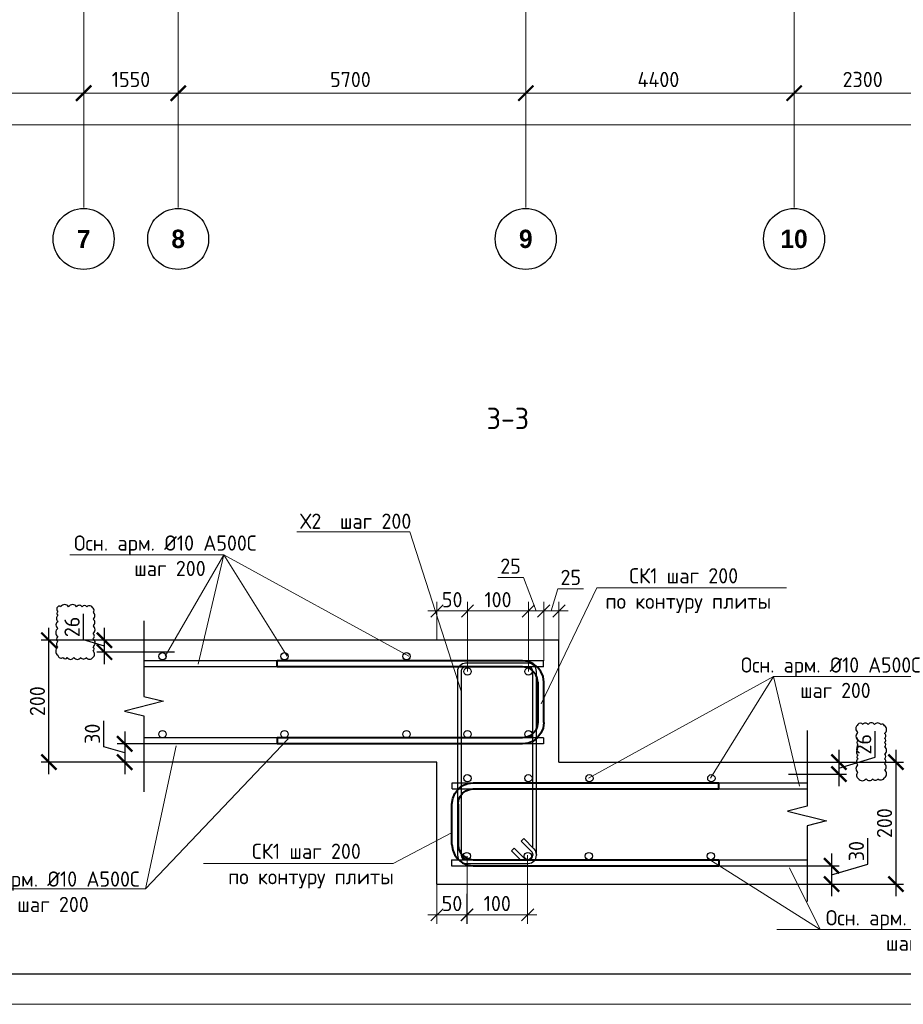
# Model space of a CAD drawing. Header units: millimetres. Extents: x -386473 to 311666, y -59273 to 291770.
# Tile 99 of 132: x 125507 to 139998, y -4297 to 11851. Entities that reach past the tile are written whole.
import ezdxf
from ezdxf import colors
from ezdxf.entities.mleader import LeaderData, LeaderLine
from ezdxf.math import Vec2, Vec3

# ---------------------------------------------------------------- set-up
doc = ezdxf.new("R2010")
doc.units = ezdxf.units.MM
for name, pattern in [('______5', [1100, 800, -100, 100, -100]), ('ACAD_ISO02W100', [15, 12, -3]), ('осевая', [50.8, 31.75, -6.35, 6.35, -6.35])]:
    doc.linetypes.add(name, pattern=pattern)
for name, color, linetype, lineweight in [('A-DETL', 90, 'Continuous', 9), ('Арм_хомуты', 133, 'Continuous', 18), ('Арматура', 152, 'Continuous', 40), ('Оси', 40, '______5', 18), ('Перекрытие ж_бетон', 1, 'Continuous', 30), ('подоснова', 151, 'Continuous', 5), ('поз.', 2, 'Continuous', 25), ('РАЗМЕРЫ', 1, 'Continuous', 9), ('ТОНКИЕ', 7, 'Continuous', 9), ('Узлы', 7, 'Continuous', 0)]:
    doc.layers.add(name, color=color, linetype=linetype, lineweight=lineweight)
doc.layers.add('пунктир', color=4, linetype='ACAD_ISO02W100')
doc.layers.add('ТОЛСТЫЕ_ОСНОВНЫЕ', color=6, linetype='Continuous')
doc.styles.add('Century Gothic', font='GOTHIC.TTF')
doc.styles.add('GOST 2.304', font='CS_Gost2304.shx')
doc.styles.add('GOST-2.304_Type-B', font='GOST_Common.ttf')
doc.styles.add('ГОСТ 2.304', font='GOST_Common.ttf')
doc.dimstyles.new('10', dxfattribs={"dimscale": 0, "dimtxt": 250, "dimasz": 200, "dimexe": 150, "dimexo": 0, "dimgap": 60, "dimtad": 1, "dimdec": 0, "dimlfac": 0.1, "dimrnd": 1, "dimzin": 0, "dimdsep": 46, "dimtxsty": 'ГОСТ 2.304', "dimblk": 'OBLIQUE', "dimcen": 0.09, "dimdle": 150, "dimadec": 0, "dimazin": 0, "dimtfac": 1, "dimtdec": 0, "dimtmove": 1, "dimatfit": 2, "dimfxl": 1, "dimtzin": 0, "dimlwd": 0, "dimlwe": 0, "dimarcsym": 0})
doc.dimstyles.new('СПДС', dxfattribs={"dimscale": 100, "dimtxt": 2.5, "dimasz": 2.5, "dimexe": 1.25, "dimexo": 0, "dimtad": 1, "dimdec": 0, "dimtxsty": 'GOST-2.304_Type-B', "dimblk": 'ARCHTICK', "dimcen": 2.5, "dimdle": 2, "dimadec": 0, "dimazin": 2, "dimtfac": 0.75, "dimtdec": 0, "dimtmove": 1, "dimatfit": 3, "dimfxl": 1, "dimtolj": 1, "dimarcsym": 1})

# ---------------------------------------------------------------- blocks, each defined once
blk = doc.blocks.new('_ArchTick')
at = {"color": 0, "linetype": 'ByBlock', "const_width": 0.15}
blk.add_lwpolyline([(-0.5, -0.5), (0.5, 0.5)], dxfattribs=at)
blk = doc.blocks.new('*D428')
at = {"color": 0, "lineweight": -2, "transparency": 16777216}
for p, q in [((983646, -19381), (983646, -19256)), ((1030446, -19495), (1030446, -19256)), ((983446, -19381), (1030646, -19381))]:
    blk.add_line(p, q, dxfattribs=at)
at = {"layer": 'DEFPOINTS', "color": 0, "transparency": 16777216}
for p in [(983646, -19381), (1030446, -19381), (1030446, -19495)]:
    blk.add_point(p, dxfattribs=at)
at = {"color": 0, "lineweight": -2, "transparency": 16777216, "xscale": 250, "yscale": 250, "zscale": 250, "rotation": 180}
blk.add_blockref('_ArchTick', (983646, -19381), dxfattribs=at)
at = {"color": 0, "lineweight": -2, "transparency": 16777216, "xscale": 250, "yscale": 250, "zscale": 250}
blk.add_blockref('_ArchTick', (1030446, -19381), dxfattribs=at)
at = {"color": 0, "transparency": 16777216, "insert": (1001863, -19270), "char_height": 250, "width": 104166.67, "attachment_point": 5, "style": 'GOST-2.304_Type-B'}
blk.add_mtext('\\A1;46800', dxfattribs=at)
blk = doc.blocks.new('NSY101')
at = {"color": 0, "linetype": 'ByBlock', "lineweight": -2}
blk.add_circle((0, 0), 50, dxfattribs=at)
blk = doc.blocks.new('СЛОЖНЫЙ_ОБЪЕКТ_34')
at = {"layer": 'Оси', "color": 16, "linetype": 'Continuous', "lineweight": 25, "transparency": 33554687, "xscale": 9.999999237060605, "yscale": 9.999999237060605, "zscale": 9.999999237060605}
blk.add_blockref('NSY101', (24563, -43009), dxfattribs=at)
at = {"layer": 'Оси', "color": 16, "linetype": 'Continuous', "lineweight": 25, "transparency": 33554687, "insert": (24563, -43009), "char_height": 300, "width": 385, "attachment_point": 5, "style": 'Century Gothic'}
blk.add_mtext('\\A1;{\\fCentury Gothic|i0|b1;\\H300.000000;\\W1.000000;\\C16;7}\\P', dxfattribs=at)
blk = doc.blocks.new('СЛОЖНЫЙ_ОБЪЕКТ_35')
at = {"layer": 'Оси', "color": 16, "linetype": 'Continuous', "lineweight": 25, "transparency": 33554687, "xscale": 9.999999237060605, "yscale": 9.999999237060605, "zscale": 9.999999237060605}
blk.add_blockref('NSY101', (26113, -43009), dxfattribs=at)
at = {"layer": 'Оси', "color": 16, "linetype": 'Continuous', "lineweight": 25, "transparency": 33554687, "insert": (26113, -43009), "char_height": 300, "width": 385, "attachment_point": 5, "style": 'Century Gothic'}
blk.add_mtext('\\A1;{\\fCentury Gothic|i0|b1;\\H300.000000;\\W1.000000;\\C16;8}\\P', dxfattribs=at)
blk = doc.blocks.new('СЛОЖНЫЙ_ОБЪЕКТ_36')
at = {"layer": 'Оси', "color": 16, "linetype": 'Continuous', "lineweight": 25, "transparency": 33554687, "xscale": 9.999999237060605, "yscale": 9.999999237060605, "zscale": 9.999999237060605}
blk.add_blockref('NSY101', (31813, -43009), dxfattribs=at)
at = {"layer": 'Оси', "color": 16, "linetype": 'Continuous', "lineweight": 25, "transparency": 33554687, "insert": (31813, -43009), "char_height": 300, "width": 385, "attachment_point": 5, "style": 'Century Gothic'}
blk.add_mtext('\\A1;{\\fCentury Gothic|i0|b1;\\H300.000000;\\W1.000000;\\C16;9}\\P', dxfattribs=at)
blk = doc.blocks.new('СЛОЖНЫЙ_ОБЪЕКТ_37')
at = {"layer": 'Оси', "color": 16, "linetype": 'Continuous', "lineweight": 25, "transparency": 33554687, "xscale": 9.999999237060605, "yscale": 9.999999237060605, "zscale": 9.999999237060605}
blk.add_blockref('NSY101', (36213, -43009), dxfattribs=at)
at = {"layer": 'Оси', "color": 16, "linetype": 'Continuous', "lineweight": 25, "transparency": 33554687, "insert": (36213, -43009), "char_height": 300, "width": 620, "attachment_point": 5, "style": 'Century Gothic'}
blk.add_mtext('\\A1;{\\fCentury Gothic|i0|b1;\\H300.000000;\\W1.000000;\\C16;10}\\P', dxfattribs=at)
blk = doc.blocks.new('*D418')
at = {"color": 0, "lineweight": -2, "transparency": 16777216}
for p, q in [((1000246, -18864), (1003696, -18864)), ((1000446, -18864), (1000446, -18739)), ((1003496, -18864), (1003496, -18739))]:
    blk.add_line(p, q, dxfattribs=at)
at = {"layer": 'DEFPOINTS', "color": 0, "transparency": 16777216}
for p in [(1000446, -18864), (1003496, -18864), (1003496, -18864)]:
    blk.add_point(p, dxfattribs=at)
at = {"color": 0, "lineweight": -2, "transparency": 16777216, "xscale": 250, "yscale": 250, "zscale": 250, "rotation": 180}
blk.add_blockref('_ArchTick', (1000446, -18864), dxfattribs=at)
at = {"color": 0, "lineweight": -2, "transparency": 16777216, "xscale": 250, "yscale": 250, "zscale": 250}
blk.add_blockref('_ArchTick', (1003496, -18864), dxfattribs=at)
at = {"color": 0, "transparency": 16777216, "insert": (1001945, -18639), "char_height": 250, "width": 83333.33, "attachment_point": 5, "style": 'GOST-2.304_Type-B'}
blk.add_mtext('\\A1;3050', dxfattribs=at)
blk = doc.blocks.new('*D419')
at = {"color": 0, "lineweight": -2, "transparency": 16777216}
for p, q in [((1003296, -18864), (1005246, -18864)), ((1003496, -18864), (1003496, -18739)), ((1005046, -18864), (1005046, -18739))]:
    blk.add_line(p, q, dxfattribs=at)
at = {"layer": 'DEFPOINTS', "color": 0, "transparency": 16777216}
for p in [(1003496, -18864), (1005046, -18864), (1005046, -18864)]:
    blk.add_point(p, dxfattribs=at)
at = {"color": 0, "lineweight": -2, "transparency": 16777216, "xscale": 250, "yscale": 250, "zscale": 250, "rotation": 180}
blk.add_blockref('_ArchTick', (1003496, -18864), dxfattribs=at)
at = {"color": 0, "lineweight": -2, "transparency": 16777216, "xscale": 250, "yscale": 250, "zscale": 250}
blk.add_blockref('_ArchTick', (1005046, -18864), dxfattribs=at)
at = {"color": 0, "transparency": 16777216, "insert": (1004271, -18639), "char_height": 250, "width": 83333.33, "attachment_point": 5, "style": 'GOST-2.304_Type-B'}
blk.add_mtext('\\A1;1550', dxfattribs=at)
blk = doc.blocks.new('*D420')
at = {"color": 0, "lineweight": -2, "transparency": 16777216}
for p, q in [((1004846, -18864), (1010946, -18864)), ((1005046, -18864), (1005046, -18739)), ((1010746, -18864), (1010746, -18739))]:
    blk.add_line(p, q, dxfattribs=at)
at = {"layer": 'DEFPOINTS', "color": 0, "transparency": 16777216}
for p in [(1005046, -18864), (1010746, -18864), (1010746, -18864)]:
    blk.add_point(p, dxfattribs=at)
at = {"color": 0, "lineweight": -2, "transparency": 16777216, "xscale": 250, "yscale": 250, "zscale": 250, "rotation": 180}
blk.add_blockref('_ArchTick', (1005046, -18864), dxfattribs=at)
at = {"color": 0, "lineweight": -2, "transparency": 16777216, "xscale": 250, "yscale": 250, "zscale": 250}
blk.add_blockref('_ArchTick', (1010746, -18864), dxfattribs=at)
at = {"color": 0, "transparency": 16777216, "insert": (1007870, -18639), "char_height": 250, "width": 83333.33, "attachment_point": 5, "style": 'GOST-2.304_Type-B'}
blk.add_mtext('\\A1;5700', dxfattribs=at)
blk = doc.blocks.new('*D421')
at = {"color": 0, "lineweight": -2, "transparency": 16777216}
for p, q in [((1010546, -18864), (1015346, -18864)), ((1010746, -18864), (1010746, -18739)), ((1015146, -18864), (1015146, -18739))]:
    blk.add_line(p, q, dxfattribs=at)
at = {"layer": 'DEFPOINTS', "color": 0, "transparency": 16777216}
for p in [(1010746, -18864), (1015146, -18864), (1015146, -18864)]:
    blk.add_point(p, dxfattribs=at)
at = {"color": 0, "lineweight": -2, "transparency": 16777216, "xscale": 250, "yscale": 250, "zscale": 250, "rotation": 180}
blk.add_blockref('_ArchTick', (1010746, -18864), dxfattribs=at)
at = {"color": 0, "lineweight": -2, "transparency": 16777216, "xscale": 250, "yscale": 250, "zscale": 250}
blk.add_blockref('_ArchTick', (1015146, -18864), dxfattribs=at)
at = {"color": 0, "transparency": 16777216, "insert": (1012920, -18639), "char_height": 250, "width": 83333.33, "attachment_point": 5, "style": 'GOST-2.304_Type-B'}
blk.add_mtext('\\A1;4400', dxfattribs=at)
blk = doc.blocks.new('*D422')
at = {"color": 0, "lineweight": -2, "transparency": 16777216}
for p, q in [((1014946, -18864), (1017646, -18864)), ((1015146, -18864), (1015146, -18739)), ((1017446, -18864), (1017446, -18739))]:
    blk.add_line(p, q, dxfattribs=at)
at = {"layer": 'DEFPOINTS', "color": 0, "transparency": 16777216}
for p in [(1015146, -18864), (1017446, -18864), (1017446, -18864)]:
    blk.add_point(p, dxfattribs=at)
at = {"color": 0, "lineweight": -2, "transparency": 16777216, "xscale": 250, "yscale": 250, "zscale": 250, "rotation": 180}
blk.add_blockref('_ArchTick', (1015146, -18864), dxfattribs=at)
at = {"color": 0, "lineweight": -2, "transparency": 16777216, "xscale": 250, "yscale": 250, "zscale": 250}
blk.add_blockref('_ArchTick', (1017446, -18864), dxfattribs=at)
at = {"color": 0, "transparency": 16777216, "insert": (1016270, -18639), "char_height": 250, "width": 83333.33, "attachment_point": 5, "style": 'GOST-2.304_Type-B'}
blk.add_mtext('\\A1;2300', dxfattribs=at)
blk = doc.blocks.new('*U44')
at = {"layer": 'ТОЛСТЫЕ_ОСНОВНЫЕ', "color": 6}
blk.add_lwpolyline([(20, 5), (886, 5), (886, 415), (20, 415)], close=True, dxfattribs=at)
at = {"layer": 'ТОНКИЕ'}
blk.add_lwpolyline([(0, 0), (891, 0), (891, 420), (0, 420)], close=True, dxfattribs=at)
blk = doc.blocks.new('_Oblique')
at = {"layer": 'пунктир', "color": 0, "lineweight": -2}
blk.add_line((-0.5, -0.5), (0.5, 0.5), dxfattribs=at)
blk = doc.blocks.new('*D541')
at = {"layer": 'A-DETL', "color": 0, "lineweight": 0, "transparency": 16777216}
for p, q in [((134225, 2154), (134334, 2519)), ((134334, 2519), (134754, 2519)), ((134100, 1335), (134100, 2304)), ((134350, 1675), (134350, 2304)), ((134500, 2154), (133950, 2154))]:
    blk.add_line(p, q, dxfattribs=at)
at = {"layer": 'DEFPOINTS', "color": 0, "transparency": 16777216}
for p in [(134100, 2154), (134350, 1675), (134100, 1335)]:
    blk.add_point(p, dxfattribs=at)
at = {"layer": 'A-DETL', "color": 0, "lineweight": 0, "transparency": 16777216, "xscale": 200, "yscale": 200, "zscale": 200, "rotation": 180}
blk.add_blockref('_Oblique', (134100, 2154), dxfattribs=at)
at = {"layer": 'A-DETL', "color": 0, "lineweight": 0, "transparency": 16777216, "xscale": 200, "yscale": 200, "zscale": 200}
blk.add_blockref('_Oblique', (134350, 2154), dxfattribs=at)
at = {"layer": 'A-DETL', "color": 0, "transparency": 16777216, "insert": (134544, 2704), "char_height": 250, "attachment_point": 5, "style": 'ГОСТ 2.304'}
blk.add_mtext('25', dxfattribs=at)
blk = doc.blocks.new('*U508')
at = {"color": 0, "linetype": 'ByBlock', "lineweight": -2}
for p, q in [((-68.1, 25), (-68.1, 427.5)), ((-58.1, 427.5), (-68.1, 427.5)), ((-58.1, 25), (-58.1, 427.5)), ((58.1, 25), (58.1, 427.5)), ((58.1, 427.5), (68.1, 427.5)), ((68.1, 25), (68.1, 427.5)), ((-66.9, 15.9), (-68.1, 25)), ((-57.2, 18.5), (-58.1, 25)), ((-54.7, 12.5), (-57.2, 18.5)), ((54.7, 12.5), (57.2, 18.5)), ((57.2, 18.5), (58.1, 25)), ((66.9, 15.9), (68.1, 25)), ((-63.4, 7.5), (-66.9, 15.9)), ((-57.8, 0.3), (-63.4, 7.5)), ((-50.6, -5.3), (-57.8, 0.3)), ((-50.8, 7.3), (-54.7, 12.5)), ((-45.6, 3.3), (-50.8, 7.3)), ((-39.6, 0.9), (-45.6, 3.3)), ((-33.1, 0), (-39.6, 0.9)), ((-33.1, 0), (33.1, 0)), ((33.1, 0), (39.6, 0.9)), ((39.6, 0.9), (45.6, 3.3)), ((45.6, 3.3), (50.8, 7.3)), ((50.6, -5.3), (57.8, 0.3)), ((50.8, 7.3), (54.7, 12.5)), ((57.8, 0.3), (63.4, 7.5)), ((63.4, 7.5), (66.9, 15.9)), ((-42.2, -8.8), (-50.6, -5.3)), ((-33.1, -10), (-42.2, -8.8)), ((33.1, -10), (-33.1, -10)), ((33.1, -10), (42.2, -8.8)), ((42.2, -8.8), (50.6, -5.3))]:
    blk.add_line(p, q, dxfattribs=at)
at = {"style": 'GOST 2.304', "oblique": 15, "flags": 9}
for tag, p in [('ПОЗИЦИЯ', (778.2, -54.4)), ('ДИАМЕТР', (778.5, -58.7)), ('КЛАСС', (778.8, -63.1)), ('ДЛИНА', (779.2, -67.9)), ('МАССА', (779.5, -73.3))]:
    blk.add_attdef(tag, p, '', height=2.5, dxfattribs=at)
blk = doc.blocks.new('_None')
blk = doc.blocks.new('*U509')
at = {"color": 0, "linetype": 'ByBlock', "lineweight": -2}
for p, q in [((-6, 311.9), (-6, 7.5)), ((-6, 310.9), (-6, 311.9)), ((0, 310.9), (0, 311.9)), ((111.2, 325.4), (7.5, 325.4)), ((111.2, 319.4), (7.5, 319.4)), ((30.8, 300.2), (13.8, 317.2)), ((20.1, 319.4), (35, 304.5)), ((118.7, 7.5), (118.7, 311.9)), ((124.7, 7.5), (124.7, 311.9)), ((14.9, 284.4), (-2, 301.3)), ((0, 299.3), (0, 7.5)), ((2.2, 305.6), (19.2, 288.6)), ((35, 304.5), (30.8, 300.2)), ((19.2, 288.6), (14.9, 284.4)), ((7.5, 0), (111.2, 0)), ((7.5, -6), (111.2, -6))]:
    blk.add_line(p, q, dxfattribs=at)
for centre, radius, start, end in [((7.5, 311.9), 13.5, 90, 180), ((7.5, 310.9), 13.5, 180, 225), ((7.5, 311.9), 7.5, 90, 180), ((7.5, 310.9), 7.5, 180, 225), ((8.5, 311.9), 7.5, 45, 90), ((111.2, 311.9), 13.5, 0, 90), ((111.2, 311.9), 7.5, 0, 90), ((7.5, 7.5), 13.5, 180, 270), ((7.5, 7.5), 7.5, 180, 270), ((111.2, 7.5), 7.5, 270, 0), ((111.2, 7.5), 13.5, 270, 0)]:
    blk.add_arc(centre, radius, start, end, dxfattribs=at)
at = {"style": 'GOST 2.304', "oblique": 15, "flags": 9}
for tag, p in [('ДИАМЕТР', (-52.8, -63)), ('ПОЗИЦИЯ', (-52.3, -58)), ('КЛАСС', (-53, -68.7)), ('ДЛИНА', (-52.5, -73.8)), ('МАССА', (-52.3, -78.3))]:
    blk.add_attdef(tag, p, '', height=2.5, dxfattribs=at)
blk = doc.blocks.new('*U512')
at = {"color": 0, "linetype": 'ByBlock', "lineweight": -2}
for p, q in [((-68.1, 25), (-68.1, 427.5)), ((-58.1, 427.5), (-68.1, 427.5)), ((-58.1, 25), (-58.1, 427.5)), ((58.1, 25), (58.1, 427.5)), ((58.1, 427.5), (68.1, 427.5)), ((68.1, 25), (68.1, 427.5)), ((-66.9, 15.9), (-68.1, 25)), ((-57.3, 18.5), (-58.1, 25)), ((-54.8, 12.5), (-57.3, 18.5)), ((54.8, 12.5), (57.3, 18.5)), ((57.3, 18.5), (58.1, 25)), ((66.9, 15.9), (68.1, 25)), ((-63.4, 7.5), (-66.9, 15.9)), ((-57.9, 0.3), (-63.4, 7.5)), ((-50.6, -5.3), (-57.9, 0.3)), ((-50.8, 7.3), (-54.8, 12.5)), ((-45.6, 3.3), (-50.8, 7.3)), ((-39.6, 0.9), (-45.6, 3.3)), ((-33.1, 0), (-39.6, 0.9)), ((-33.1, 0), (33.1, 0)), ((33.1, 0), (39.6, 0.9)), ((39.6, 0.9), (45.6, 3.3)), ((45.6, 3.3), (50.8, 7.3)), ((50.6, -5.3), (57.9, 0.3)), ((50.8, 7.3), (54.8, 12.5)), ((57.9, 0.3), (63.4, 7.5)), ((63.4, 7.5), (66.9, 15.9)), ((-42.2, -8.8), (-50.6, -5.3)), ((-33.1, -10), (-42.2, -8.8)), ((33.1, -10), (-33.1, -10)), ((33.1, -10), (42.2, -8.8)), ((42.2, -8.8), (50.6, -5.3))]:
    blk.add_line(p, q, dxfattribs=at)
at = {"style": 'GOST 2.304', "oblique": 15, "flags": 9}
for tag, p in [('ПОЗИЦИЯ', (798.2, -54.4)), ('ДИАМЕТР', (798.5, -58.7)), ('КЛАСС', (798.8, -63.1)), ('ДЛИНА', (799.2, -67.9)), ('МАССА', (799.5, -73.3))]:
    blk.add_attdef(tag, p, '', height=2.5, dxfattribs=at)
blk = doc.blocks.new('*D553')
at = {"layer": 'DEFPOINTS', "color": 0, "transparency": 16777216}
for p in [(138163, -325), (138163, -2325), (139876, -2325)]:
    blk.add_point(p, dxfattribs=at)
at = {"layer": 'РАЗМЕРЫ', "color": 0, "lineweight": -2, "transparency": 16777216}
for p, q in [((139876, -125), (139876, -2525)), ((138163, -325), (140001, -325)), ((138163, -2325), (140001, -2325))]:
    blk.add_line(p, q, dxfattribs=at)
at = {"layer": 'РАЗМЕРЫ', "color": 0, "lineweight": -2, "transparency": 16777216, "xscale": 250, "yscale": 250, "zscale": 250}
for p, rotation in [((139876, -325), 90), ((139876, -2325), 270)]:
    blk.add_blockref('_ArchTick', p, dxfattribs=dict(at, rotation=rotation))
at = {"layer": 'РАЗМЕРЫ', "color": 0, "lineweight": 0, "transparency": 16777216, "insert": (139689, -1325), "char_height": 250, "attachment_point": 5, "rotation": 90, "style": 'GOST-2.304_Type-B'}
blk.add_mtext('\\A1;200', dxfattribs=at)
blk = doc.blocks.new('*D554')
at = {"layer": 'DEFPOINTS', "color": 0, "transparency": 16777216}
for p in [(138251, -325), (138113, -520), (138942, -520)]:
    blk.add_point(p, dxfattribs=at)
at = {"layer": 'РАЗМЕРЫ', "color": 0, "lineweight": -2, "transparency": 16777216}
for p, q in [((139536, -244), (139536, 181)), ((138942, -125), (138942, -720)), ((138942, -422), (139536, -244)), ((138251, -325), (139067, -325)), ((138113, -520), (139067, -520))]:
    blk.add_line(p, q, dxfattribs=at)
at = {"layer": 'РАЗМЕРЫ', "color": 0, "lineweight": -2, "transparency": 16777216, "xscale": 250, "yscale": 250, "zscale": 250}
for p, rotation in [((138942, -325), 90), ((138942, -520), 270)]:
    blk.add_blockref('_ArchTick', p, dxfattribs=dict(at, rotation=rotation))
at = {"layer": 'РАЗМЕРЫ', "color": 0, "lineweight": 0, "transparency": 16777216, "insert": (139348, -32), "char_height": 250, "attachment_point": 5, "rotation": 90, "style": 'GOST-2.304_Type-B'}
blk.add_mtext('\\A1;26', dxfattribs=at)
blk = doc.blocks.new('*D555')
at = {"layer": 'DEFPOINTS', "color": 0, "transparency": 16777216}
for p in [(138077, -2025), (138018, -2325), (138822, -2325)]:
    blk.add_point(p, dxfattribs=at)
at = {"layer": 'РАЗМЕРЫ', "color": 0, "lineweight": -2, "transparency": 16777216}
for p, q in [((139416, -1997), (139416, -1572)), ((138822, -1825), (138822, -2525)), ((138077, -2025), (138947, -2025)), ((138822, -2175), (139416, -1997)), ((138018, -2325), (138947, -2325))]:
    blk.add_line(p, q, dxfattribs=at)
at = {"layer": 'РАЗМЕРЫ', "color": 0, "lineweight": -2, "transparency": 16777216, "xscale": 250, "yscale": 250, "zscale": 250}
for p, rotation in [((138822, -2025), 90), ((138822, -2325), 270)]:
    blk.add_blockref('_ArchTick', p, dxfattribs=dict(at, rotation=rotation))
at = {"layer": 'РАЗМЕРЫ', "color": 0, "lineweight": 0, "transparency": 16777216, "insert": (139228, -1784), "char_height": 250, "attachment_point": 5, "rotation": 90, "style": 'GOST-2.304_Type-B'}
blk.add_mtext('\\A1;30', dxfattribs=at)
blk = doc.blocks.new('*D556')
at = {"layer": 'DEFPOINTS', "color": 0, "transparency": 16777216}
for p in [(126897, 1675), (128044, 1675), (128044, 1480)]:
    blk.add_point(p, dxfattribs=at)
at = {"layer": 'РАЗМЕРЫ', "color": 0, "lineweight": -2, "transparency": 16777216}
for p, q in [((126553, 1681), (126553, 2106)), ((126897, 1280), (126897, 1875)), ((126897, 1578), (126553, 1681)), ((128044, 1675), (126772, 1675)), ((128044, 1480), (126772, 1480))]:
    blk.add_line(p, q, dxfattribs=at)
at = {"layer": 'РАЗМЕРЫ', "color": 0, "lineweight": -2, "transparency": 16777216, "xscale": 250, "yscale": 250, "zscale": 250}
for p, rotation in [((126897, 1675), 90), ((126897, 1480), 270)]:
    blk.add_blockref('_ArchTick', p, dxfattribs=dict(at, rotation=rotation))
at = {"layer": 'РАЗМЕРЫ', "color": 0, "lineweight": 0, "transparency": 16777216, "insert": (126366, 1893), "char_height": 250, "attachment_point": 5, "rotation": 90, "style": 'GOST-2.304_Type-B'}
blk.add_mtext('\\A1;26', dxfattribs=at)
blk = doc.blocks.new('*D557')
at = {"layer": 'DEFPOINTS', "color": 0, "transparency": 16777216}
for p in [(125986, 1675), (127910, 1675), (127756, -325)]:
    blk.add_point(p, dxfattribs=at)
at = {"layer": 'РАЗМЕРЫ', "color": 0, "lineweight": -2, "transparency": 16777216}
for p, q in [((125986, -525), (125986, 1875)), ((127910, 1675), (125861, 1675)), ((127756, -325), (125861, -325))]:
    blk.add_line(p, q, dxfattribs=at)
at = {"layer": 'РАЗМЕРЫ', "color": 0, "lineweight": -2, "transparency": 16777216, "xscale": 250, "yscale": 250, "zscale": 250}
for p, rotation in [((125986, 1675), 90), ((125986, -325), 270)]:
    blk.add_blockref('_ArchTick', p, dxfattribs=dict(at, rotation=rotation))
at = {"layer": 'РАЗМЕРЫ', "color": 0, "lineweight": 0, "transparency": 16777216, "insert": (125798, 675), "char_height": 250, "attachment_point": 5, "rotation": 90, "style": 'GOST-2.304_Type-B'}
blk.add_mtext('\\A1;200', dxfattribs=at)
blk = doc.blocks.new('*D558')
at = {"layer": 'DEFPOINTS', "color": 0, "transparency": 16777216}
for p in [(127820, -25), (127230, -325), (127820, -325)]:
    blk.add_point(p, dxfattribs=at)
at = {"layer": 'РАЗМЕРЫ', "color": 0, "lineweight": -2, "transparency": 16777216}
for p, q in [((126887, -72), (126887, 353)), ((127230, 175), (127230, -525)), ((127230, -175), (126887, -72)), ((127820, -25), (127105, -25)), ((127820, -325), (127105, -325))]:
    blk.add_line(p, q, dxfattribs=at)
at = {"layer": 'РАЗМЕРЫ', "color": 0, "lineweight": -2, "transparency": 16777216, "xscale": 250, "yscale": 250, "zscale": 250}
for p, rotation in [((127230, -25), 90), ((127230, -325), 270)]:
    blk.add_blockref('_ArchTick', p, dxfattribs=dict(at, rotation=rotation))
at = {"layer": 'РАЗМЕРЫ', "color": 0, "lineweight": 0, "transparency": 16777216, "insert": (126699, 141), "char_height": 250, "attachment_point": 5, "rotation": 90, "style": 'GOST-2.304_Type-B'}
blk.add_mtext('\\A1;30', dxfattribs=at)
blk = doc.blocks.new('*D618')
at = {"layer": 'A-DETL', "color": 0, "lineweight": 0, "transparency": 16777216}
for p, q in [((133767, 2704), (133347, 2704)), ((133975, 2154), (133767, 2704)), ((133850, 1161), (133850, 2304)), ((134100, 1335), (134100, 2304)), ((134250, 2154), (133700, 2154))]:
    blk.add_line(p, q, dxfattribs=at)
at = {"layer": 'DEFPOINTS', "color": 0, "transparency": 16777216}
for p in [(133850, 2154), (134100, 1335), (133850, 1161)]:
    blk.add_point(p, dxfattribs=at)
at = {"layer": 'A-DETL', "color": 0, "lineweight": 0, "transparency": 16777216, "xscale": 200, "yscale": 200, "zscale": 200, "rotation": 180}
blk.add_blockref('_Oblique', (133850, 2154), dxfattribs=at)
at = {"layer": 'A-DETL', "color": 0, "lineweight": 0, "transparency": 16777216, "xscale": 200, "yscale": 200, "zscale": 200}
blk.add_blockref('_Oblique', (134100, 2154), dxfattribs=at)
at = {"layer": 'A-DETL', "color": 0, "transparency": 16777216, "insert": (133557, 2889), "char_height": 250, "attachment_point": 5, "style": 'ГОСТ 2.304'}
blk.add_mtext('25', dxfattribs=at)
blk = doc.blocks.new('*D619')
at = {"layer": 'A-DETL', "color": 0, "lineweight": 0, "transparency": 16777216}
for p, q in [((132850, 1161), (132850, 2304)), ((133850, 1161), (133850, 2304)), ((134000, 2154), (132700, 2154))]:
    blk.add_line(p, q, dxfattribs=at)
at = {"layer": 'DEFPOINTS', "color": 0, "transparency": 16777216}
for p in [(132850, 2154), (132850, 1161), (133850, 1161)]:
    blk.add_point(p, dxfattribs=at)
at = {"layer": 'A-DETL', "color": 0, "lineweight": 0, "transparency": 16777216, "xscale": 200, "yscale": 200, "zscale": 200, "rotation": 180}
blk.add_blockref('_Oblique', (132850, 2154), dxfattribs=at)
at = {"layer": 'A-DETL', "color": 0, "lineweight": 0, "transparency": 16777216, "xscale": 200, "yscale": 200, "zscale": 200}
blk.add_blockref('_Oblique', (133850, 2154), dxfattribs=at)
at = {"layer": 'A-DETL', "color": 0, "transparency": 16777216, "insert": (133350, 2339), "char_height": 250, "attachment_point": 5, "style": 'ГОСТ 2.304'}
blk.add_mtext('100', dxfattribs=at)
blk = doc.blocks.new('*D620')
at = {"layer": 'A-DETL', "color": 0, "lineweight": 0, "transparency": 16777216}
for p, q in [((132350, 1675), (132350, 2304)), ((132850, 1161), (132850, 2304)), ((133000, 2154), (132200, 2154))]:
    blk.add_line(p, q, dxfattribs=at)
at = {"layer": 'DEFPOINTS', "color": 0, "transparency": 16777216}
for p in [(132350, 2154), (132350, 1675), (132850, 1161)]:
    blk.add_point(p, dxfattribs=at)
at = {"layer": 'A-DETL', "color": 0, "lineweight": 0, "transparency": 16777216, "xscale": 200, "yscale": 200, "zscale": 200, "rotation": 180}
blk.add_blockref('_Oblique', (132350, 2154), dxfattribs=at)
at = {"layer": 'A-DETL', "color": 0, "lineweight": 0, "transparency": 16777216, "xscale": 200, "yscale": 200, "zscale": 200}
blk.add_blockref('_Oblique', (132850, 2154), dxfattribs=at)
at = {"layer": 'A-DETL', "color": 0, "transparency": 16777216, "insert": (132600, 2339), "char_height": 250, "attachment_point": 5, "style": 'ГОСТ 2.304'}
blk.add_mtext('50', dxfattribs=at)
blk = doc.blocks.new('*D621')
at = {"layer": 'A-DETL', "color": 0, "lineweight": 0, "transparency": 16777216}
for p, q in [((132845, -1866), (132845, -2979)), ((132350, -2215), (132350, -2979)), ((132200, -2829), (132995, -2829))]:
    blk.add_line(p, q, dxfattribs=at)
at = {"layer": 'DEFPOINTS', "color": 0, "transparency": 16777216}
for p in [(132845, -1866), (132350, -2215), (132845, -2829)]:
    blk.add_point(p, dxfattribs=at)
at = {"layer": 'A-DETL', "color": 0, "lineweight": 0, "transparency": 16777216, "xscale": 200, "yscale": 200, "zscale": 200, "rotation": 180}
blk.add_blockref('_Oblique', (132350, -2829), dxfattribs=at)
at = {"layer": 'A-DETL', "color": 0, "lineweight": 0, "transparency": 16777216, "xscale": 200, "yscale": 200, "zscale": 200}
blk.add_blockref('_Oblique', (132845, -2829), dxfattribs=at)
at = {"layer": 'A-DETL', "color": 0, "transparency": 16777216, "insert": (132597, -2644), "char_height": 250, "attachment_point": 5, "style": 'ГОСТ 2.304'}
blk.add_mtext('50', dxfattribs=at)
blk = doc.blocks.new('*D622')
at = {"layer": 'A-DETL', "color": 0, "lineweight": 0, "transparency": 16777216}
for p, q in [((133837, -1851), (133837, -2979)), ((132841, -2483), (132841, -2979)), ((132691, -2829), (133987, -2829))]:
    blk.add_line(p, q, dxfattribs=at)
at = {"layer": 'DEFPOINTS', "color": 0, "transparency": 16777216}
for p in [(133837, -1851), (132841, -2483), (133837, -2829)]:
    blk.add_point(p, dxfattribs=at)
at = {"layer": 'A-DETL', "color": 0, "lineweight": 0, "transparency": 16777216, "xscale": 200, "yscale": 200, "zscale": 200, "rotation": 180}
blk.add_blockref('_Oblique', (132841, -2829), dxfattribs=at)
at = {"layer": 'A-DETL', "color": 0, "lineweight": 0, "transparency": 16777216, "xscale": 200, "yscale": 200, "zscale": 200}
blk.add_blockref('_Oblique', (133837, -2829), dxfattribs=at)
at = {"layer": 'A-DETL', "color": 0, "transparency": 16777216, "insert": (133339, -2644), "char_height": 250, "attachment_point": 5, "style": 'ГОСТ 2.304'}
blk.add_mtext('100', dxfattribs=at)
blk = doc.blocks.new('оси2')
at = {"layer": 'Оси', "color": 16, "linetype": 'осевая', "lineweight": 0, "ltscale": 0.25, "transparency": 33554687}
for p, q in [((1003495.5, 5465.4), (1003495.5, -20739.3)), ((1005045.5, 5465.4), (1005045.5, -20739.3)), ((1010745.5, 5465.4), (1010745.5, -20739.3)), ((1015145.5, 5465.4), (1015145.5, -20739.3))]:
    blk.add_line(p, q, dxfattribs=at)
at = {"layer": 'Оси', "color": 16, "linetype": 'Continuous', "lineweight": 25, "transparency": 33554687}
for name in ['СЛОЖНЫЙ_ОБЪЕКТ_34', 'СЛОЖНЫЙ_ОБЪЕКТ_35', 'СЛОЖНЫЙ_ОБЪЕКТ_36', 'СЛОЖНЫЙ_ОБЪЕКТ_37']:
    blk.add_blockref(name, (978932, 21754.4), dxfattribs=at)
for base, p1, p2, picture, middle in [((1003495.5, -18864.1), (1000445.5, -18864.1), (1003495.5, -18864.1), '*D418', (1001945.4, -18864.1)), ((1005045.5, -18864.1), (1003495.5, -18864.1), (1005045.5, -18864.1), '*D419', (1004270.5, -18864.1)), ((1010745.5, -18864.1), (1005045.5, -18864.1), (1010745.5, -18864.1), '*D420', (1007870.4, -18864.1)), ((1015145.5, -18864.1), (1010745.5, -18864.1), (1015145.5, -18864.1), '*D421', (1012920.4, -18864.1)), ((1017445.5, -18864.1), (1015145.5, -18864.1), (1017445.5, -18864.1), '*D422', (1016270.4, -18864.1)), ((1030445.5, -19380.9), (983645.5, -19380.9), (1030445.5, -19495.3), '*D428', (1001863, -19495.3))]:
    dim = blk.add_linear_dim(base=base, p1=p1, p2=p2, dimstyle='СПДС', override={"dimgap": 1})
    dim.commit()
    dim.dimension.update_dxf_attribs({"geometry": picture, "text_midpoint": middle, "dimtype": 128})

msp = doc.modelspace()

# ---------------------------------------------------------------- linework, layer by layer
at = {"color": 240, "true_color": 0xed1f24}
for points in [[(126133.4, 2223.6, 0.5205671), (126133.4, 2149.1, 0.5205671), (126133.4, 2078.4, 0.5205671), (126133.4, 1984.3, 0.5205671), (126133.4, 1865.3, 0.5205671), (126133.4, 1733.3, 0.5205671), (126133.4, 1653.6, 0.5205671), (126133.4, 1560.6, 0.5205671), (126133.4, 1427.3, 0.5205671), (126218.7, 1389.5, 0.5205671), (126287.6, 1389.5, 0.5205671), (126397.7, 1389.5, 0.5205671), (126508.3, 1389.5, 0.5205671), (126599.4, 1389.5, 0.5205671), (126706.5, 1389.5, 0.5205671), (126710.4, 1496.7, 0.5205671), (126710.4, 1566.3, 0.5205671), (126710.4, 1698.2, 0.5205671), (126710.4, 1781.5, 0.5205671), (126710.4, 1911, 0.5205671), (126710.4, 2021.7, 0.5205671), (126710.4, 2132.9, 0.5205671), (126710.4, 2199.9, 0.5205671), (126608.2, 2223.6, 0.5205671), (126531.9, 2223.6, 0.5205671), (126439.7, 2223.6, 0.5205671), (126309.3, 2223.6, 0.5205671), (126179, 2223.6, 0.5205671)], [(139253.3, 291.1, 0.5205671), (139253.3, 160.9, 0.5205671), (139253.3, 35.4, 0.5205671), (139253.3, -43.6, 0.5205671), (139253.3, -114.6, 0.5205671), (139253.3, -207.4, 0.5205671), (139253.3, -274.6, 0.5205671), (139253.3, -368, 0.5205671), (139253.3, -494.3, 0.5205671), (139264.3, -598, 0.5205671), (139386.8, -598, 0.5205671), (139497.8, -598, 0.5205671), (139581.3, -598, 0.5205671), (139691, -576.5, 0.5205671), (139691, -455.4, 0.5205671), (139691, -352.2, 0.5205671), (139691, -272, 0.5205671), (139691, -196.9, 0.5205671), (139691, -71.8, 0.5205671), (139691, -3.6, 0.5205671), (139691, 65.1, 0.5205671), (139691, 146.3, 0.5205671), (139691, 271, 0.5205671), (139626.6, 291.1, 0.5205671), (139526.7, 291.1, 0.5205671), (139420.8, 291.1, 0.5205671), (139332.7, 291.1, 0.5205671)]]:
    msp.add_lwpolyline(points, format="xyb", close=True, dxfattribs=at)
at = {"color": 3, "linetype": 'Continuous', "lineweight": 30}
for centre in [(127849.6, 1410.3), (129849.6, 1410.3), (131849.6, 1410.3), (132849.6, 1160.6), (133849.6, 1160.6), (127849.6, 134.3), (129849.6, 134.3), (131849.6, 134.3), (132849.6, 134.3), (133849.6, 134.3), (132849.6, -589.7), (133849.6, -589.7), (134849.6, -589.7), (136849.6, -589.7), (132841, -1865.5), (133841, -1865.5), (134841, -1865.5), (136841, -1865.5)]:
    msp.add_circle(centre, 60, dxfattribs=at)
at = {"layer": 'Арматура', "color": 2, "lineweight": 0}
for p, q in [((128856.7, 3076.7), (126330.2, 3076.7)), ((128856.7, 3076.7), (127891, 1410.3)), ((128856.7, 3076.7), (128432.3, 1282.1)), ((131891, 1410.3), (128856.7, 3076.7)), ((129891, 1410.3), (128856.7, 3076.7)), ((134836.4, -589.7), (137870.7, 1076.7)), ((136836.4, -589.7), (137870.7, 1076.7)), ((137870.7, 1076.7), (140397.2, 1076.7)), ((137870.7, 1076.7), (138295.1, -717.9)), ((129909.6, 55.3), (127570.6, -2404.6)), ((127570.6, -2404.6), (128070.9, -57.9)), ((136853.4, -1944.5), (138632.4, -3068.8)), ((138632.4, -3068.8), (138132.1, -2057.7)), ((127570.6, -2404.6), (124413.4, -2404.6)), ((137920.9, -3068.8), (141078.1, -3068.8))]:
    msp.add_line(p, q, dxfattribs=at)
at = {"layer": 'Перекрытие ж_бетон', "color": 7, "linetype": 'Continuous', "lineweight": 30}
for p, q in [((134349.6, 1675.3), (127543.7, 1675.3)), ((134349.6, -324.7), (134349.6, 1675.3)), ((132349.6, -324.7), (127543.7, -324.7)), ((132349.6, -2324.5), (132349.6, -324.7)), ((134349.6, -324.7), (138418.8, -324.7)), ((132349.6, -2324.5), (138410.2, -2324.5))]:
    msp.add_line(p, q, dxfattribs=at)
at = {"layer": 'Перекрытие ж_бетон', "color": 3, "linetype": 'Continuous', "lineweight": 30}
for p, q in [((134099.6, 1335.3), (127543.7, 1335.3)), ((134099.6, 1236.4), (134099.6, 1335.3)), ((134099.6, 1236.4), (127543.7, 1236.4)), ((134099.6, 74.3), (127543.7, 74.3)), ((134099.6, 74.3), (134099.6, -24.6)), ((134099.6, -24.6), (127543.7, -24.6)), ((132599.7, -664.7), (138418.8, -664.7)), ((132599.7, -763.6), (132599.7, -664.7)), ((132599.7, -763.6), (138418.8, -763.6)), ((132591, -1925.5), (138410.2, -1925.5)), ((132591, -1925.5), (132591, -2024.4)), ((132591, -2024.4), (138410.2, -2024.4))]:
    msp.add_line(p, q, dxfattribs=at)
at = {"layer": 'поз.', "linetype": 'Continuous'}
for points in [[(127543.7, 1994.4), (127543.7, 752.4), (127863.7, 672.4), (127223.7, 512.4), (127543.7, 432.4), (127543.7, -809.6)], [(138418.8, 194.4), (138418.8, -1047.6), (138098.8, -1127.6), (138738.8, -1287.6), (138418.8, -1367.6), (138418.8, -2609.6)]]:
    msp.add_lwpolyline(points, dxfattribs=at)

# ---------------------------------------------------------------- block references
at = {"xscale": 100, "yscale": 100, "zscale": 100}
msp.add_blockref('*U44', (98011.6, -4296.7), dxfattribs=at)
at = {"lineweight": 30, "xscale": 9.899999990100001, "yscale": 9.899999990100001, "zscale": 9.899999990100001, "rotation": 179.9999999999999}
msp.add_blockref('*U509', (133921.5, 1236.4), dxfattribs=at)
at = {"layer": 'Арм_хомуты', "lineweight": 40, "yscale": 10, "zscale": 10}
for name, p, xscale, rotation in [('*U512', (134002.8, 655.3), -10, 90), ('*U508', (132696.4, -1344.6), 10, 270)]:
    msp.add_blockref(name, p, dxfattribs=dict(at, xscale=xscale, rotation=rotation))
at = {"layer": 'подоснова', "color": 2, "ltscale": 0.3}
msp.add_blockref('оси2', (-876938.7, 29509.2), dxfattribs=at)

# ---------------------------------------------------------------- texts
at = {"layer": 'Арматура', "color": 2, "lineweight": 0, "char_height": 250, "width": 3270.998, "attachment_point": 5, "style": 'ГОСТ 2.304'}
for insert in [(127895.7, 3268.1), (138831.7, 1268.1), (125978.8, -2242.4), (140224.2, -2877.3)]:
    msp.add_mtext(' \\PОсн. арм. %%C10 А500С\\P шаг 200', dxfattribs=dict(at, insert=insert))
at = {"layer": 'Узлы', "color": 80, "linetype": 'Continuous', "lineweight": 0, "style": 'GOST-2.304_Type-B'}
msp.add_text('3-3', height=350, dxfattribs=at).set_placement((133164.3, 5136.9))

# ---------------------------------------------------------------- dimensions: what is measured, and where the dimension line sits
at = {"layer": 'A-DETL', "color": 1}
dim = msp.add_linear_dim(base=(133849.6, 2154.2), p1=(134099.6, 1335.3), p2=(133849.6, 1160.6), dimstyle='10', override={"dimscale": 1}, dxfattribs=at)
dim.commit()
dim.dimension.update_dxf_attribs({"geometry": '*D618', "text_midpoint": (133707.1, 2704.2), "dimtype": 160})
at = {"layer": 'A-DETL'}
dim = msp.add_linear_dim(base=(134099.6, 2154.2), p1=(134349.6, 1675.3), p2=(134099.6, 1335.3), dimstyle='10', override={"dimscale": 1}, dxfattribs=at)
dim.commit()
dim.dimension.update_dxf_attribs({"geometry": '*D541', "text_midpoint": (134394.1, 2704.2)})
at = {"layer": 'A-DETL', "color": 1}
for base, p1, p2, picture, middle in [((132349.6, 2154.2), (132849.6, 1160.6), (132349.6, 1675.3), '*D620', (132599.6, 2339.2)), ((132849.6, 2154.2), (133849.6, 1160.6), (132849.6, 1160.6), '*D619', (133349.6, 2339.2)), ((132845, -2829), (132349.6, -2215), (132845, -1865.5), '*D621', (132597.3, -2644)), ((133837.4, -2829), (132841, -2483.1), (133837.4, -1851.3), '*D622', (133339.2, -2644))]:
    dim = msp.add_linear_dim(base=base, p1=p1, p2=p2, dimstyle='10', override={"dimscale": 1}, dxfattribs=at)
    dim.commit()
    dim.dimension.update_dxf_attribs({"geometry": picture, "text_midpoint": middle})
at = {"layer": 'РАЗМЕРЫ', "color": 1, "lineweight": 0}
for base, p1, p2, picture, middle in [((126896.9, 1675.3), (128043.7, 1480.3), (128043.7, 1675.3), '*D556', (126365.6, 1743.4)), ((138942.1, -519.7), (138251.1, -324.7), (138112.9, -519.7), '*D554', (139348.4, -181.6))]:
    dim = msp.add_linear_dim(base=base, p1=p1, p2=p2, angle=90, text='26', dimstyle='СПДС', override={"dimlfac": 0.1}, dxfattribs=at)
    dim.commit()
    dim.dimension.update_dxf_attribs({"geometry": picture, "text_midpoint": middle})
for base, p1, p2, picture, middle in [((125985.6, 1675.3), (127756.1, -324.7), (127910.1, 1675.3), '*D557', (125798.1, 675.3)), ((127230.5, -324.7), (127820.4, -24.6), (127820.4, -324.7), '*D558', (126699.2, -9)), ((139876.3, -2324.7), (138162.7, -324.7), (138162.7, -2324.7), '*D553', (139688.8, -1324.7)), ((138821.8, -2324.7), (138076.5, -2024.6), (138018.3, -2324.7), '*D555', (139228.1, -1934))]:
    dim = msp.add_linear_dim(base=base, p1=p1, p2=p2, angle=90, dimstyle='СПДС', override={"dimlfac": 0.1}, dxfattribs=at)
    dim.commit()
    dim.dimension.update_dxf_attribs({"geometry": picture, "text_midpoint": middle})

# ---------------------------------------------------------------- leaders
at = {"layer": 'подоснова', "color": 2, "ltscale": 0.3}
ml = msp.add_multileader_mtext('Standard', dxfattribs=at)
ml.set_content('Х2  шаг 200', color=2, style='GOST-2.304_Type-B')
ml.set_leader_properties(color=256, linetype='ByLayer', lineweight=15)
ml.set_arrow_properties(name='NONE')
ml.build(insert=Vec2(0, 0))
ml.multileader.update_dxf_attribs({"text_left_attachment_type": 6, "text_right_attachment_type": 6, "dogleg_length": 0.1, "arrow_head_size": 18})
ctx = ml.context
ctx.base_point, ctx.char_height, ctx.arrow_head_size, ctx.landing_gap_size, ctx.plane_origin = Vec3(130131.8, 3450.9), 250, 18, 20, Vec3(124662.9, 4407.3)
ctx.left_attachment, ctx.right_attachment, ctx.text_align_type = 6, 6, 1
notes = []
notes.append((ctx, [(1, (1, 1, 0), (131903.8, 3450.9), (-1, 0), 0.1, [(0, [(132746.4, 836.7)], 0, [])])]))
ctx.mtext.insert, ctx.mtext.width, ctx.mtext.alignment, ctx.mtext.flow_direction = Vec3(131017.8, 3750.9), 2806.818, 2, 5
ml = msp.add_multileader_mtext('Standard', dxfattribs=at)
ml.set_content('СК1 шаг 200\\P по контуру плиты', color=2, style='GOST-2.304_Type-B')
ml.set_leader_properties(color=256, linetype='ByLayer', lineweight=15)
ml.set_arrow_properties(name='NONE')
ml.build(insert=Vec2(0, 0))
ml.multileader.update_dxf_attribs({"text_left_attachment_type": 6, "text_right_attachment_type": 6, "dogleg_length": 0.1, "arrow_head_size": 18})
ctx = ml.context
ctx.base_point, ctx.char_height, ctx.arrow_head_size, ctx.landing_gap_size, ctx.plane_origin = Vec3(134973.1, 2531), 250, 18, 20, Vec3(125418, 3487.4)
ctx.left_attachment, ctx.right_attachment, ctx.text_align_type = 6, 6, 1
notes.append((ctx, [(0, (1, 1, 0), (134973, 2531), (1, 0), 0.1, [(0, [(134058.6, 633.3)], 0, [])])]))
ctx.mtext.insert, ctx.mtext.alignment, ctx.mtext.flow_direction = Vec3(136396.5, 2856), 2, 5
ml = msp.add_multileader_mtext('Standard', dxfattribs=at)
ml.set_content('СК1 шаг 200\\P по контуру плиты', color=2, style='GOST-2.304_Type-B')
ml.set_leader_properties(color=256, linetype='ByLayer', lineweight=15)
ml.set_arrow_properties(name='NONE')
ml.build(insert=Vec2(0, 0))
ml.multileader.update_dxf_attribs({"text_left_attachment_type": 6, "text_right_attachment_type": 6, "dogleg_length": 0.1, "arrow_head_size": 18})
ctx = ml.context
ctx.base_point, ctx.char_height, ctx.arrow_head_size, ctx.landing_gap_size, ctx.plane_origin = Vec3(128785.7, -1986.9), 250, 18, 20, Vec3(119230.6, -1030.5)
ctx.left_attachment, ctx.right_attachment, ctx.text_align_type = 6, 6, 1
notes.append((ctx, [(1, (1, 1, 0), (131632.6, -1986.9), (-1, 0), 0.1, [(0, [(132587.7, -1484)], 0, [])])]))
ctx.mtext.insert, ctx.mtext.alignment, ctx.mtext.flow_direction = Vec3(130209.1, -1661.9), 2, 5
for ctx, leaders in notes:
    for number, flags, end, landing, length, lines in leaders:
        leader = LeaderData()
        leader.index, (leader.has_last_leader_line, leader.has_dogleg_vector, leader.attachment_direction) = number, flags
        leader.last_leader_point, leader.dogleg_vector, leader.dogleg_length = Vec3(end), Vec3(landing), length
        for number, points, colour, breaks in lines:
            line = LeaderLine()
            line.index, line.vertices, line.color, line.breaks = number, Vec3.list(points), colors.encode_raw_color(colour), breaks
            leader.lines.append(line)
        ctx.leaders.append(leader)

doc.saveas('drawing.dxf')
